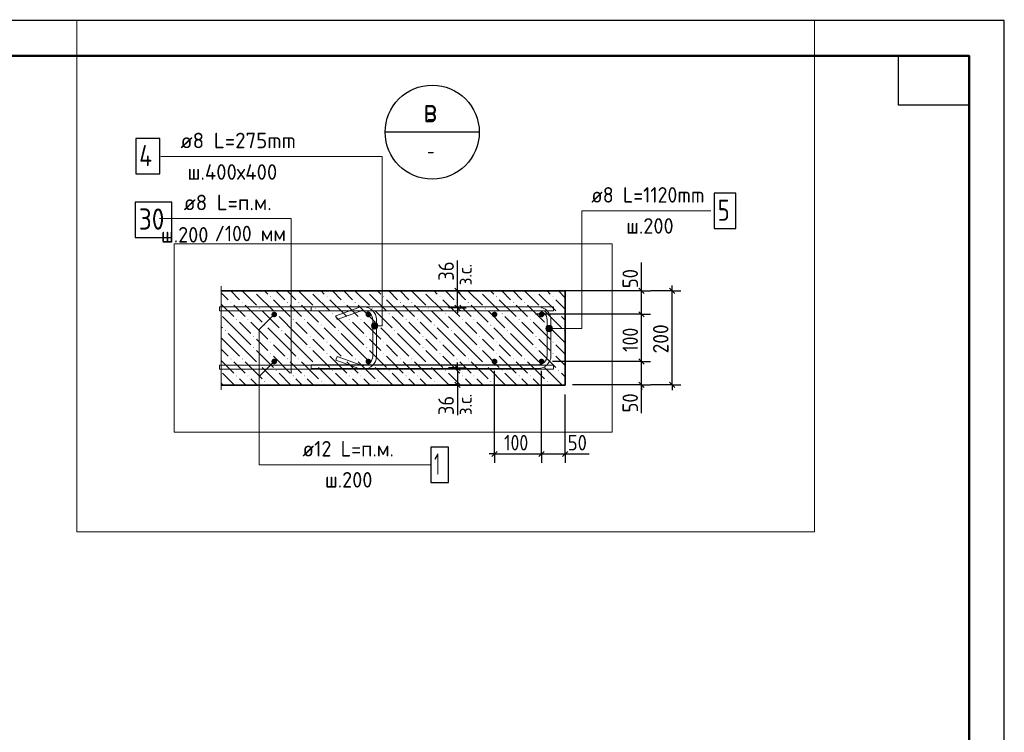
# Model space of a CAD drawing. Header units: millimetres. Extents: x 0 to 50400, y 0 to 35652.
# Tile 11 of 11: x 33667 to 50400, y 23534 to 35652. Entities that reach past the tile are written whole.
import ezdxf

# ---------------------------------------------------------------- set-up
doc = ezdxf.new("R2010")
doc.units = ezdxf.units.MM
doc.linetypes.add('______2', pattern=[324, 240, -84])
for name, color, linetype, lineweight in [('Standard', 7, 'Continuous', 25), ('ЖБ Стена верхний уровень', 7, 'Continuous', 35), ('Позиционная метка линия выноска', 7, 'Continuous', 13), ('Позиционная метка номер позиции', 7, 'Continuous', 13), ('Текст_ общее', 7, 'Continuous', 25)]:
    doc.layers.add(name, color=color, linetype=linetype, lineweight=lineweight)
doc.layers.add('Размерная выноска', color=7, linetype='Continuous')
for name, color, linetype, true_color in [('Стена ДОП П-обр. неравн', 7, 'Continuous', 0xa0a0a0), ('Стена фоновая арматура У1', 7, '______2', 0xa0a0a0), ('Стена фоновая арматура Х1', 7, '______2', 0xa0a0a0), ('Стена фоновая затяжка С-обр.', 7, '______2', 0xa0a0a0)]:
    doc.layers.add(name, color=color, linetype=linetype, true_color=true_color)
doc.styles.add('ISOCPEUR', font='txt')

msp = doc.modelspace()

# ---------------------------------------------------------------- hatches: boundary and pattern name
at = {"layer": 'ЖБ Стена верхний уровень', "linetype": 'Continuous', "lineweight": 18, "transparency": 33554687}
for points in [[(37634, 31035), (37638, 31040), (37645, 31040), (37649, 31035), (37642, 31027)], [(38594, 31035), (38598, 31040), (38605, 31040), (38609, 31035), (38602, 31027)], [(39554, 31035), (39558, 31040), (39565, 31040), (39569, 31035), (39562, 31027)], [(40514, 31035), (40518, 31040), (40525, 31040), (40529, 31035), (40522, 31027)], [(41474, 31035), (41478, 31040), (41485, 31040), (41489, 31035), (41482, 31027)], [(42434, 31035), (42438, 31040), (42445, 31040), (42449, 31035), (42442, 31027)], [(37250, 30843), (37258, 30851), (37265, 30843), (37258, 30835)], [(37442, 30843), (37450, 30851), (37457, 30843), (37450, 30835)], [(37922, 30939), (37930, 30947), (37937, 30939), (37930, 30931)], [(38210, 30843), (38218, 30851), (38225, 30843), (38218, 30835)], [(38402, 30843), (38410, 30851), (38417, 30843), (38410, 30835)], [(38882, 30939), (38890, 30947), (38897, 30939), (38890, 30931)], [(39170, 30843), (39178, 30851), (39185, 30843), (39178, 30835)], [(39362, 30843), (39370, 30851), (39377, 30843), (39370, 30835)], [(39842, 30939), (39850, 30947), (39857, 30939), (39850, 30931)], [(40130, 30843), (40138, 30851), (40145, 30843), (40138, 30835)], [(40322, 30843), (40330, 30851), (40337, 30843), (40330, 30835)], [(40802, 30939), (40810, 30947), (40817, 30939), (40810, 30931)], [(41090, 30843), (41098, 30851), (41105, 30843), (41098, 30835)], [(41282, 30843), (41290, 30851), (41297, 30843), (41290, 30835)], [(41762, 30939), (41770, 30947), (41777, 30939), (41770, 30931)], [(42050, 30843), (42058, 30851), (42065, 30843), (42058, 30835)], [(42242, 30843), (42250, 30851), (42257, 30843), (42250, 30835)], [(42722, 30939), (42730, 30947), (42737, 30939), (42730, 30931)], [(37730, 30747), (37738, 30755), (37745, 30747), (37738, 30739)], [(38018, 30651), (38026, 30659), (38033, 30651), (38026, 30643)], [(38690, 30747), (38698, 30755), (38705, 30747), (38698, 30739)], [(38978, 30651), (38986, 30659), (38993, 30651), (38986, 30643)], [(39650, 30747), (39658, 30755), (39665, 30747), (39658, 30739)], [(39938, 30651), (39946, 30659), (39953, 30651), (39946, 30643)], [(40610, 30747), (40618, 30755), (40625, 30747), (40618, 30739)], [(40898, 30651), (40906, 30659), (40913, 30651), (40906, 30643)], [(41570, 30747), (41578, 30755), (41585, 30747), (41578, 30739)], [(41858, 30651), (41866, 30659), (41873, 30651), (41866, 30643)], [(42530, 30747), (42538, 30755), (42545, 30747), (42538, 30739)], [(42818, 30651), (42826, 30659), (42833, 30651), (42826, 30643)], [(37346, 30555), (37354, 30563), (37361, 30555), (37354, 30547)], [(37538, 30555), (37546, 30563), (37553, 30555), (37546, 30547)], [(37826, 30459), (37834, 30467), (37841, 30459), (37834, 30451)], [(38306, 30555), (38314, 30563), (38321, 30555), (38314, 30547)], [(38498, 30555), (38506, 30563), (38513, 30555), (38506, 30547)], [(38786, 30459), (38794, 30467), (38801, 30459), (38794, 30451)], [(39266, 30555), (39274, 30563), (39281, 30555), (39274, 30547)], [(39458, 30555), (39466, 30563), (39473, 30555), (39466, 30547)], [(39746, 30459), (39754, 30467), (39761, 30459), (39754, 30451)], [(40226, 30555), (40234, 30563), (40241, 30555), (40234, 30547)], [(40418, 30555), (40426, 30563), (40433, 30555), (40426, 30547)], [(40706, 30459), (40714, 30467), (40721, 30459), (40714, 30451)], [(41186, 30555), (41194, 30563), (41201, 30555), (41194, 30547)], [(41378, 30555), (41386, 30563), (41393, 30555), (41386, 30547)], [(41666, 30459), (41674, 30467), (41681, 30459), (41674, 30451)], [(42146, 30555), (42154, 30563), (42161, 30555), (42154, 30547)], [(42338, 30555), (42346, 30563), (42353, 30555), (42346, 30547)], [(42626, 30459), (42634, 30467), (42641, 30459), (42634, 30451)], [(37154, 30363), (37162, 30371), (37169, 30363), (37162, 30355)], [(38114, 30363), (38122, 30371), (38129, 30363), (38122, 30355)], [(39074, 30363), (39082, 30371), (39089, 30363), (39082, 30355)], [(40034, 30363), (40042, 30371), (40049, 30363), (40042, 30355)], [(40994, 30363), (41002, 30371), (41009, 30363), (41002, 30355)], [(41954, 30363), (41962, 30371), (41969, 30363), (41962, 30355)], [(42914, 30363), (42922, 30371), (42929, 30363), (42922, 30355)], [(37634, 30267), (37642, 30275), (37649, 30267), (37642, 30259)], [(37922, 30171), (37930, 30179), (37937, 30171), (37930, 30163)], [(38594, 30267), (38602, 30275), (38609, 30267), (38602, 30259)], [(38882, 30171), (38890, 30179), (38897, 30171), (38890, 30163)], [(39554, 30267), (39562, 30275), (39569, 30267), (39562, 30259)], [(39842, 30171), (39850, 30179), (39857, 30171), (39850, 30163)], [(40514, 30267), (40522, 30275), (40529, 30267), (40522, 30259)], [(40802, 30171), (40810, 30179), (40817, 30171), (40810, 30163)], [(41474, 30267), (41482, 30275), (41489, 30267), (41482, 30259)], [(41762, 30171), (41770, 30179), (41777, 30171), (41770, 30163)], [(42434, 30267), (42442, 30275), (42449, 30267), (42442, 30259)], [(42722, 30171), (42730, 30179), (42737, 30171), (42730, 30163)], [(37634, 30075), (37642, 30083), (37649, 30075), (37642, 30067)], [(37922, 29979), (37930, 29987), (37937, 29979), (37930, 29971)], [(38594, 30075), (38602, 30083), (38609, 30075), (38602, 30067)], [(38882, 29979), (38890, 29987), (38897, 29979), (38890, 29971)], [(39554, 30075), (39562, 30083), (39569, 30075), (39562, 30067)], [(39842, 29979), (39850, 29987), (39857, 29979), (39850, 29971)], [(40514, 30075), (40522, 30083), (40529, 30075), (40522, 30067)], [(40802, 29979), (40810, 29987), (40817, 29979), (40810, 29971)], [(41474, 30075), (41482, 30083), (41489, 30075), (41482, 30067)], [(41762, 29979), (41770, 29987), (41777, 29979), (41770, 29971)], [(42434, 30075), (42442, 30083), (42449, 30075), (42442, 30067)], [(42722, 29979), (42730, 29987), (42737, 29979), (42730, 29971)], [(37250, 29883), (37258, 29891), (37265, 29883), (37258, 29875)], [(37442, 29883), (37450, 29891), (37457, 29883), (37450, 29875)], [(37730, 29787), (37738, 29795), (37745, 29787), (37738, 29779)], [(38210, 29883), (38218, 29891), (38225, 29883), (38218, 29875)], [(38402, 29883), (38410, 29891), (38417, 29883), (38410, 29875)], [(38690, 29787), (38698, 29795), (38705, 29787), (38698, 29779)], [(39170, 29883), (39178, 29891), (39185, 29883), (39178, 29875)], [(39362, 29883), (39370, 29891), (39377, 29883), (39370, 29875)], [(39650, 29787), (39658, 29795), (39665, 29787), (39658, 29779)], [(40130, 29883), (40138, 29891), (40145, 29883), (40138, 29875)], [(40322, 29883), (40330, 29891), (40337, 29883), (40330, 29875)], [(40610, 29787), (40618, 29795), (40625, 29787), (40618, 29779)], [(41090, 29883), (41098, 29891), (41105, 29883), (41098, 29875)], [(41282, 29883), (41290, 29891), (41297, 29883), (41290, 29875)], [(41570, 29787), (41578, 29795), (41585, 29787), (41578, 29779)], [(42050, 29883), (42058, 29891), (42065, 29883), (42058, 29875)], [(42242, 29883), (42250, 29891), (42257, 29883), (42250, 29875)], [(42530, 29787), (42538, 29795), (42545, 29787), (42538, 29779)], [(38018, 29691), (38026, 29699), (38033, 29691), (38026, 29683)], [(38978, 29691), (38986, 29699), (38993, 29691), (38986, 29683)], [(39938, 29691), (39946, 29699), (39953, 29691), (39946, 29683)], [(40898, 29691), (40906, 29699), (40913, 29691), (40906, 29683)], [(41858, 29691), (41866, 29699), (41873, 29691), (41866, 29683)], [(42818, 29691), (42826, 29699), (42833, 29691), (42826, 29683)], [(37346, 29595), (37354, 29603), (37361, 29595), (37354, 29587)], [(37538, 29595), (37546, 29603), (37553, 29595), (37546, 29587)], [(37826, 29499), (37834, 29507), (37841, 29499), (37834, 29491)], [(38306, 29595), (38314, 29603), (38321, 29595), (38314, 29587)], [(38498, 29595), (38506, 29603), (38513, 29595), (38506, 29587)], [(38786, 29499), (38794, 29507), (38801, 29499), (38794, 29491)], [(39266, 29595), (39274, 29603), (39281, 29595), (39274, 29587)], [(39458, 29595), (39466, 29603), (39473, 29595), (39466, 29587)], [(39746, 29499), (39754, 29507), (39761, 29499), (39754, 29491)], [(40226, 29595), (40234, 29603), (40241, 29595), (40234, 29587)], [(40418, 29595), (40426, 29603), (40433, 29595), (40426, 29587)], [(40706, 29499), (40714, 29507), (40721, 29499), (40714, 29491)], [(41186, 29595), (41194, 29603), (41201, 29595), (41194, 29587)], [(41378, 29595), (41386, 29603), (41393, 29595), (41386, 29587)], [(41666, 29499), (41674, 29507), (41681, 29499), (41674, 29491)], [(42146, 29595), (42154, 29603), (42161, 29595), (42154, 29587)], [(42338, 29595), (42346, 29603), (42353, 29595), (42346, 29587)], [(42626, 29499), (42634, 29507), (42641, 29499), (42634, 29491)]]:
    msp.add_hatch(color=7, dxfattribs=at).paths.add_polyline_path(points, flags=16)
at = {"layer": 'Позиционная метка линия выноска', "linetype": 'Continuous', "lineweight": 13, "transparency": 33554687}
for points in [[(39653, 30419), (39653, 30473), (39645, 30446)], [(39672, 30399), (39672, 30492), (39653, 30473)], [(39672, 30399), (39653, 30473), (39653, 30419)], [(39699, 30392), (39699, 30500), (39672, 30492)], [(39699, 30392), (39672, 30492), (39672, 30399)], [(39726, 30399), (39726, 30492), (39699, 30500)], [(39726, 30399), (39699, 30500), (39699, 30392)], [(39745, 30419), (39745, 30473), (39726, 30492)], [(39745, 30419), (39726, 30492), (39726, 30399)], [(39745, 30473), (39745, 30419), (39753, 30446)], [(42618, 30373), (42618, 30427), (42610, 30400)], [(42637, 30353), (42637, 30446), (42618, 30427)], [(42637, 30353), (42618, 30427), (42618, 30373)], [(42664, 30346), (42664, 30454), (42637, 30446)], [(42664, 30346), (42637, 30446), (42637, 30353)], [(42691, 30353), (42691, 30446), (42664, 30454)], [(42691, 30353), (42664, 30454), (42664, 30346)], [(42711, 30373), (42711, 30427), (42691, 30446)], [(42711, 30373), (42691, 30446), (42691, 30353)], [(42711, 30427), (42711, 30373), (42718, 30400)]]:
    msp.add_hatch(color=7, dxfattribs=at).paths.add_polyline_path(points)
at = {"layer": 'Стена фоновая арматура Х1', "linetype": 'Continuous', "lineweight": 18, "transparency": 33554687}
for points in [[(38040, 30640), (38037, 30658), (38026, 30674), (38011, 30684), (37992, 30688), (37974, 30684), (37958, 30674), (37948, 30658), (37944, 30640), (37948, 30621), (37958, 30606), (37974, 30595), (37992, 30592), (38011, 30595), (38026, 30606), (38037, 30621)], [(39640, 30640), (39637, 30658), (39626, 30674), (39611, 30684), (39592, 30688), (39574, 30684), (39558, 30674), (39548, 30658), (39544, 30640), (39548, 30621), (39558, 30606), (39574, 30595), (39592, 30592), (39611, 30595), (39626, 30606), (39637, 30621)], [(41784, 30640), (41781, 30658), (41770, 30674), (41755, 30684), (41736, 30688), (41718, 30684), (41702, 30674), (41692, 30658), (41688, 30640), (41692, 30621), (41702, 30606), (41718, 30595), (41736, 30592), (41755, 30595), (41770, 30606), (41781, 30621)], [(42584, 30640), (42581, 30658), (42570, 30674), (42555, 30684), (42536, 30688), (42518, 30684), (42502, 30674), (42492, 30658), (42488, 30640), (42492, 30621), (42502, 30606), (42518, 30595), (42536, 30592), (42555, 30595), (42570, 30606), (42581, 30621)], [(38040, 29840), (38037, 29858), (38026, 29874), (38011, 29884), (37992, 29888), (37974, 29884), (37958, 29874), (37948, 29858), (37944, 29840), (37948, 29821), (37958, 29806), (37974, 29795), (37992, 29792), (38011, 29795), (38026, 29806), (38037, 29821)], [(39640, 29840), (39637, 29858), (39626, 29874), (39611, 29884), (39592, 29888), (39574, 29884), (39558, 29874), (39548, 29858), (39544, 29840), (39548, 29821), (39558, 29806), (39574, 29795), (39592, 29792), (39611, 29795), (39626, 29806), (39637, 29821)], [(41784, 29840), (41781, 29858), (41770, 29874), (41755, 29884), (41736, 29888), (41718, 29884), (41702, 29874), (41692, 29858), (41688, 29840), (41692, 29821), (41702, 29806), (41718, 29795), (41736, 29792), (41755, 29795), (41770, 29806), (41781, 29821)], [(42584, 29840), (42581, 29858), (42570, 29874), (42555, 29884), (42536, 29888), (42518, 29884), (42502, 29874), (42492, 29858), (42488, 29840), (42492, 29821), (42502, 29806), (42518, 29795), (42536, 29792), (42555, 29795), (42570, 29806), (42581, 29821)]]:
    msp.add_hatch(color=7, dxfattribs=at).paths.add_polyline_path(points)

# ---------------------------------------------------------------- linework, layer by layer
at = {"layer": 'Standard', "color": 7, "linetype": 'Continuous', "lineweight": 35, "transparency": 33554687}
for p, q in [((49800, 33120), (49800, 24600)), ((49800, 32640), (49800, 24120))]:
    msp.add_line(p, q, dxfattribs=at)
at = {"layer": 'Standard', "color": 7, "linetype": 'Continuous', "lineweight": 50, "transparency": 33554687}
msp.add_line((49800, 32520), (49800, 27840), dxfattribs=at)
at = {"layer": 'Standard', "color": 7, "linetype": 'Continuous', "lineweight": -3, "transparency": 33554687}
for p, q in [((41106, 31042), (41106, 31132)), ((44235, 31042), (44235, 31132)), ((44753, 31042), (44753, 31132)), ((41106, 31042), (40956, 31042)), ((41106, 31042), (41256, 31042)), ((41106, 30754), (41106, 31042)), ((44235, 31042), (44085, 31042)), ((44235, 31042), (44385, 31042)), ((44235, 30642), (44235, 31042)), ((44753, 31042), (44395, 31042)), ((44753, 31042), (44603, 31042)), ((44753, 31042), (44903, 31042)), ((44753, 29442), (44753, 31042)), ((41106, 30754), (40956, 30754)), ((41106, 30754), (41256, 30754)), ((41106, 30754), (41106, 30664)), ((44235, 30642), (44085, 30642)), ((44235, 30642), (44385, 30642)), ((44235, 29842), (44235, 30642)), ((41106, 29730), (41106, 29820)), ((44235, 29842), (44085, 29842)), ((44235, 29842), (44385, 29842)), ((44235, 29442), (44235, 29842)), ((41106, 29730), (40956, 29730)), ((41106, 29730), (41256, 29730)), ((41106, 29730), (41106, 29442)), ((41106, 29442), (40956, 29442)), ((41106, 29442), (41256, 29442)), ((41106, 29442), (41106, 29352)), ((44235, 29442), (44085, 29442)), ((44235, 29442), (44385, 29442)), ((44235, 29442), (44235, 29352)), ((44753, 29442), (44395, 29442)), ((44753, 29442), (44603, 29442)), ((44753, 29442), (44903, 29442)), ((44753, 29442), (44753, 29352)), ((41736, 28267), (41736, 28417)), ((42536, 28267), (42536, 28417)), ((42936, 28267), (42936, 28417)), ((41736, 28267), (41646, 28267)), ((41736, 28267), (41736, 28117)), ((41736, 28267), (42536, 28267)), ((42536, 28267), (42536, 28117)), ((42536, 28267), (42936, 28267)), ((42936, 28267), (42936, 28117)), ((42936, 28267), (43026, 28267))]:
    msp.add_line(p, q, dxfattribs=at)
at = {"layer": 'Standard', "color": 7, "linetype": 'Continuous', "lineweight": 25, "transparency": 33554687}
for p, q in [((41151, 30997), (41061, 31087)), ((44280, 30997), (44190, 31087)), ((44798, 30997), (44708, 31087)), ((41151, 30709), (41061, 30799)), ((44280, 30597), (44190, 30687)), ((44280, 29797), (44190, 29887)), ((41061, 29775), (41151, 29685)), ((41061, 29487), (41151, 29397)), ((44280, 29397), (44190, 29487)), ((44798, 29397), (44708, 29487)), ((41691, 28222), (41781, 28312)), ((42491, 28222), (42581, 28312)), ((42891, 28222), (42981, 28312))]:
    msp.add_line(p, q, dxfattribs=at)
at = {"layer": 'Standard', "color": 7, "linetype": 'Continuous', "lineweight": 13, "transparency": 33554687}
msp.add_lwpolyline([(34636, 35652), (34636, 26942), (47173, 26942), (47173, 35652)], dxfattribs=at)
at = {"layer": 'Standard', "color": 7, "linetype": 'Continuous', "lineweight": 25, "transparency": 33554687}
for points in [[(0, 0), (50400, 0), (50400, 35640), (0, 35640), (0, 0)], [(49800, 35040), (49800, 34200), (48600, 34200), (48600, 35040), (49800, 35040)]]:
    msp.add_lwpolyline(points, close=True, dxfattribs=at)
at = {"layer": 'Standard', "color": 7, "linetype": 'Continuous', "lineweight": 50, "transparency": 33554687}
msp.add_lwpolyline([(2400, 35040), (49800, 35040), (49800, 600), (2400, 600), (2400, 35040)], close=True, dxfattribs=at)
at = {"layer": 'Standard', "color": 254, "linetype": 'Continuous', "lineweight": 18, "true_color": 0xc4c4ff, "transparency": 33554687}
msp.add_lwpolyline([(36293, 28640), (43736, 28640), (43736, 31840), (36293, 31840), (36293, 28640)], dxfattribs=at)
at = {"layer": 'Standard', "color": 7, "linetype": 'Continuous', "lineweight": -3, "transparency": 33554687}
for points in [[(44235, 31042), (44214, 31042), (44214, 31042), (42721, 31042)], [(44235, 30642), (44214, 30642), (44214, 30642), (42433, 30642)], [(44235, 29842), (44214, 29842), (44214, 29842), (44214, 29842), (44214, 29842), (42920, 29842), (42920, 29842), (42721, 29842)], [(41736, 28267), (41736, 28412), (41736, 28412), (41736, 29680)], [(42536, 28267), (42536, 28287), (42536, 28287), (42536, 29680)], [(44235, 29442), (44214, 29442), (44214, 29442), (44214, 29442), (44214, 29442), (43490, 29442), (43490, 29442), (43060, 29442)], [(42936, 28267), (42936, 28287), (42936, 28287), (42936, 29280)]]:
    msp.add_lwpolyline(points, dxfattribs=at)
at = {"layer": 'ЖБ Стена верхний уровень', "color": 7, "linetype": 'Continuous', "lineweight": 35, "transparency": 33554687}
for p, q in [((42936, 31040), (37093, 31040)), ((42936, 29440), (42936, 31040)), ((37093, 29440), (42936, 29440))]:
    msp.add_line(p, q, dxfattribs=at)
at = {"layer": 'ЖБ Стена верхний уровень', "color": 9, "linetype": 'Continuous', "lineweight": 18, "true_color": 0xc7c7c7, "transparency": 33554687}
for p, q in [((37093, 31008), (37210, 30891)), ((37253, 31040), (37402, 30891)), ((37445, 31040), (37690, 30795)), ((37690, 30987), (37978, 30699)), ((37882, 30987), (37829, 31040)), ((38021, 31040), (38170, 30891)), ((38213, 31040), (38362, 30891)), ((38405, 31040), (38650, 30795)), ((38650, 30987), (38938, 30699)), ((38842, 30987), (38789, 31040)), ((38981, 31040), (39130, 30891)), ((39173, 31040), (39322, 30891)), ((39365, 31040), (39610, 30795)), ((39610, 30987), (39898, 30699)), ((39802, 30987), (39749, 31040)), ((39941, 31040), (40090, 30891)), ((40133, 31040), (40282, 30891)), ((40325, 31040), (40570, 30795)), ((40570, 30987), (40858, 30699)), ((40762, 30987), (40709, 31040)), ((40901, 31040), (41050, 30891)), ((41093, 31040), (41242, 30891)), ((41285, 31040), (41530, 30795)), ((41530, 30987), (41818, 30699)), ((41722, 30987), (41669, 31040)), ((41861, 31040), (42010, 30891)), ((42053, 31040), (42202, 30891)), ((42245, 31040), (42490, 30795)), ((42490, 30987), (42778, 30699)), ((42682, 30987), (42629, 31040)), ((42821, 31040), (42936, 30924)), ((37093, 30816), (37306, 30603)), ((37402, 30699), (37306, 30795)), ((37498, 30795), (37786, 30507)), ((37978, 30891), (38266, 30603)), ((38362, 30699), (38266, 30795)), ((38458, 30795), (38746, 30507)), ((38938, 30891), (39226, 30603)), ((39322, 30699), (39226, 30795)), ((39418, 30795), (39706, 30507)), ((39898, 30891), (40186, 30603)), ((40282, 30699), (40186, 30795)), ((40378, 30795), (40666, 30507)), ((40858, 30891), (41146, 30603)), ((41242, 30699), (41146, 30795)), ((41338, 30795), (41626, 30507)), ((41818, 30891), (42106, 30603)), ((42202, 30699), (42106, 30795)), ((42298, 30795), (42586, 30507)), ((42778, 30891), (42936, 30732)), ((37498, 30603), (37402, 30699)), ((37786, 30699), (38074, 30411)), ((38458, 30603), (38362, 30699)), ((38746, 30699), (39034, 30411)), ((39418, 30603), (39322, 30699)), ((39706, 30699), (39994, 30411)), ((40378, 30603), (40282, 30699)), ((40666, 30699), (40954, 30411)), ((41338, 30603), (41242, 30699)), ((41626, 30699), (41914, 30411)), ((42298, 30603), (42202, 30699)), ((42586, 30699), (42874, 30411)), ((37402, 30315), (37114, 30603)), ((37402, 30507), (37594, 30315)), ((37594, 30507), (37882, 30219)), ((38362, 30315), (38074, 30603)), ((38362, 30507), (38554, 30315)), ((38554, 30507), (38842, 30219)), ((39322, 30315), (39034, 30603)), ((39322, 30507), (39514, 30315)), ((39514, 30507), (39802, 30219)), ((40282, 30315), (39994, 30603)), ((40282, 30507), (40474, 30315)), ((40474, 30507), (40762, 30219)), ((41242, 30315), (40954, 30603)), ((41242, 30507), (41434, 30315)), ((41434, 30507), (41722, 30219)), ((42202, 30315), (41914, 30603)), ((42202, 30507), (42394, 30315)), ((42394, 30507), (42682, 30219)), ((42936, 30540), (42874, 30603)), ((37093, 30432), (37114, 30411)), ((37210, 30315), (37402, 30123)), ((37402, 30315), (37594, 30123)), ((38170, 30123), (37882, 30411)), ((38170, 30315), (38362, 30123)), ((38362, 30315), (38554, 30123)), ((39130, 30123), (38842, 30411)), ((39130, 30315), (39322, 30123)), ((39322, 30315), (39514, 30123)), ((40090, 30123), (39802, 30411)), ((40090, 30315), (40282, 30123)), ((40282, 30315), (40474, 30123)), ((41050, 30123), (40762, 30411)), ((41050, 30315), (41242, 30123)), ((41242, 30315), (41434, 30123)), ((42010, 30123), (41722, 30411)), ((42010, 30315), (42202, 30123)), ((42202, 30315), (42394, 30123)), ((42936, 30156), (42682, 30411)), ((37210, 30123), (37093, 30240)), ((37210, 30123), (37402, 29931)), ((37402, 30123), (37690, 29835)), ((37786, 30123), (37690, 30219)), ((37882, 30027), (37786, 30123)), ((37978, 30123), (38170, 29931)), ((38170, 30123), (38362, 29931)), ((38362, 30123), (38650, 29835)), ((38746, 30123), (38650, 30219)), ((38842, 30027), (38746, 30123)), ((38938, 30123), (39130, 29931)), ((39130, 30123), (39322, 29931)), ((39322, 30123), (39610, 29835)), ((39706, 30123), (39610, 30219)), ((39802, 30027), (39706, 30123)), ((39898, 30123), (40090, 29931)), ((40090, 30123), (40282, 29931)), ((40282, 30123), (40570, 29835)), ((40666, 30123), (40570, 30219)), ((40762, 30027), (40666, 30123)), ((40858, 30123), (41050, 29931)), ((41050, 30123), (41242, 29931)), ((41242, 30123), (41530, 29835)), ((41626, 30123), (41530, 30219)), ((41722, 30027), (41626, 30123)), ((41818, 30123), (42010, 29931)), ((42010, 30123), (42202, 29931)), ((42202, 30123), (42490, 29835)), ((42586, 30123), (42490, 30219)), ((42682, 30027), (42586, 30123)), ((42778, 30123), (42936, 29964)), ((37093, 30048), (37210, 29931)), ((37690, 30027), (37978, 29739)), ((38650, 30027), (38938, 29739)), ((39610, 30027), (39898, 29739)), ((40570, 30027), (40858, 29739)), ((41530, 30027), (41818, 29739)), ((42490, 30027), (42778, 29739)), ((37093, 29856), (37306, 29643)), ((37402, 29739), (37306, 29835)), ((37498, 29835), (37786, 29547)), ((37978, 29931), (38266, 29643)), ((38362, 29739), (38266, 29835)), ((38458, 29835), (38746, 29547)), ((38938, 29931), (39226, 29643)), ((39322, 29739), (39226, 29835)), ((39418, 29835), (39706, 29547)), ((39898, 29931), (40186, 29643)), ((40282, 29739), (40186, 29835)), ((40378, 29835), (40666, 29547)), ((40858, 29931), (41146, 29643)), ((41242, 29739), (41146, 29835)), ((41338, 29835), (41626, 29547)), ((41818, 29931), (42106, 29643)), ((42202, 29739), (42106, 29835)), ((42298, 29835), (42586, 29547)), ((42778, 29931), (42936, 29772)), ((37317, 29440), (37114, 29643)), ((37498, 29643), (37402, 29739)), ((37786, 29739), (38074, 29451)), ((38277, 29440), (38074, 29643)), ((38458, 29643), (38362, 29739)), ((38746, 29739), (39034, 29451)), ((39237, 29440), (39034, 29643)), ((39418, 29643), (39322, 29739)), ((39706, 29739), (39994, 29451)), ((40197, 29440), (39994, 29643)), ((40378, 29643), (40282, 29739)), ((40666, 29739), (40954, 29451)), ((41157, 29440), (40954, 29643)), ((41338, 29643), (41242, 29739)), ((41626, 29739), (41914, 29451)), ((42117, 29440), (41914, 29643)), ((42298, 29643), (42202, 29739)), ((42586, 29739), (42874, 29451)), ((42936, 29580), (42874, 29643)), ((37093, 29472), (37114, 29451)), ((37402, 29547), (37509, 29440)), ((37594, 29547), (37701, 29440)), ((37893, 29440), (37882, 29451)), ((38362, 29547), (38469, 29440)), ((38554, 29547), (38661, 29440)), ((38853, 29440), (38842, 29451)), ((39322, 29547), (39429, 29440)), ((39514, 29547), (39621, 29440)), ((39813, 29440), (39802, 29451)), ((40282, 29547), (40389, 29440)), ((40474, 29547), (40581, 29440)), ((40773, 29440), (40762, 29451)), ((41242, 29547), (41349, 29440)), ((41434, 29547), (41541, 29440)), ((41733, 29440), (41722, 29451)), ((42202, 29547), (42309, 29440)), ((42394, 29547), (42501, 29440)), ((42693, 29440), (42682, 29451))]:
    msp.add_line(p, q, dxfattribs=at)
at = {"layer": 'Позиционная метка линия выноска', "color": 7, "linetype": 'Continuous', "lineweight": 13, "transparency": 33554687}
for p, q in [((37738, 30385), (37992, 30640)), ((39699, 30500), (39699, 30500)), ((37738, 30385), (37738, 29585)), ((39645, 30446), (39645, 30446)), ((39699, 30392), (39699, 30392)), ((39753, 30446), (39753, 30446)), ((42610, 30400), (42610, 30400)), ((42664, 30454), (42664, 30454)), ((42664, 30346), (42664, 30346)), ((42718, 30400), (42718, 30400)), ((37992, 29840), (37738, 29585)), ((37738, 29585), (37738, 28084)), ((37738, 28084), (40652, 28084))]:
    msp.add_line(p, q, dxfattribs=at)
for points in [[(36068, 33326), (39828, 33326), (39828, 30446), (39699, 30446)], [(45412, 32400), (43220, 32400), (43220, 30400), (42664, 30400)], [(38278, 29634), (38278, 32271), (36040, 32271)]]:
    msp.add_lwpolyline(points, dxfattribs=at)
for centre in [(39699, 30446), (42664, 30400)]:
    msp.add_circle(centre, 54, dxfattribs=at)
at = {"layer": 'Размерная выноска', "color": 7, "linetype": 'Continuous', "lineweight": -3, "transparency": 33554687}
for p, q in [((41106, 31042), (41106, 31558)), ((44235, 31042), (44235, 31522)), ((41106, 29442), (41106, 28925)), ((44235, 28962), (44235, 29442)), ((42936, 28267), (43344, 28267))]:
    msp.add_line(p, q, dxfattribs=at)
at = {"layer": 'Размерная выноска', "color": 7, "linetype": 'Continuous', "lineweight": 13, "transparency": 33554687}
msp.add_line((37093, 29360), (37093, 31120), dxfattribs=at)
at = {"layer": 'Стена ДОП П-обр. неравн', "color": 7, "linetype": 'Continuous', "lineweight": 25, "transparency": 33554687}
msp.add_lwpolyline([(45468, 32100), (45840, 32100), (45840, 32700), (45468, 32700), (45468, 32100)], dxfattribs=at)
at = {"layer": 'Стена ДОП П-обр. неравн', "color": 38, "linetype": 'Continuous', "lineweight": 13, "true_color": 0x5f1e0f, "transparency": 33554687}
msp.add_lwpolyline([(38618, 29784), (42478, 29784), (42507, 29788), (42537, 29797), (42563, 29812), (42585, 29831), (42604, 29852), (42619, 29879), (42628, 29909), (42632, 29937), (42632, 30550), (42628, 30579), (42619, 30608), (42604, 30635), (42585, 30657), (42563, 30675), (42537, 30690), (42507, 30700), (42478, 30704), (38618, 30704), (38618, 30768), (42483, 30768), (42522, 30762), (42563, 30749), (42600, 30728), (42631, 30702), (42656, 30671), (42677, 30634), (42691, 30593), (42696, 30554), (42696, 29933), (42691, 29894), (42677, 29853), (42656, 29816), (42631, 29785), (42600, 29759), (42563, 29738), (42522, 29725), (42483, 29720), (38618, 29720), (38618, 29784)], dxfattribs=at)
at = {"layer": 'Стена фоновая арматура У1', "color": 7, "linetype": 'Continuous', "lineweight": 25, "transparency": 33554687}
msp.add_lwpolyline([(35631, 31950), (36255, 31950), (36255, 32550), (35631, 32550), (35631, 31950)], dxfattribs=at)
at = {"layer": 'Стена фоновая арматура У1', "color": 7, "linetype": 'Continuous', "lineweight": 13, "transparency": 33554687}
for points in [[(42736, 30704), (37061, 30704), (37061, 30768), (42736, 30768), (42736, 30704)], [(42736, 29712), (37061, 29712), (37061, 29776), (42736, 29776), (42736, 29712)]]:
    msp.add_lwpolyline(points, dxfattribs=at)
at = {"layer": 'Стена фоновая арматура Х1', "color": 7, "linetype": 'Continuous', "lineweight": 25, "transparency": 33554687}
msp.add_lwpolyline([(40652, 27784), (40952, 27784), (40952, 28384), (40652, 28384), (40652, 27784)], dxfattribs=at)
at = {"layer": 'Стена фоновая затяжка С-обр.', "color": 7, "linetype": 'Continuous', "lineweight": 25, "transparency": 33554687}
msp.add_lwpolyline([(35638, 33030), (36046, 33030), (36046, 33630), (35638, 33630), (35638, 33030)], dxfattribs=at)
at = {"layer": 'Стена фоновая затяжка С-обр.', "color": 98, "linetype": 'Continuous', "lineweight": 13, "true_color": 0x005000, "transparency": 33554687}
msp.add_lwpolyline([(39061, 29924), (39454, 29781), (39460, 29779), (39466, 29777), (39473, 29775), (39479, 29774), (39486, 29773), (39492, 29772), (39499, 29772), (39506, 29772), (39513, 29772), (39542, 29776), (39571, 29785), (39598, 29800), (39620, 29819), (39638, 29840), (39653, 29867), (39663, 29897), (39667, 29925), (39667, 30554), (39663, 30583), (39653, 30612), (39638, 30639), (39620, 30661), (39598, 30679), (39571, 30694), (39542, 30704), (39513, 30708), (39506, 30708), (39499, 30707), (39492, 30707), (39486, 30706), (39479, 30705), (39473, 30704), (39466, 30702), (39460, 30701), (39454, 30698), (39061, 30556), (39039, 30616), (39433, 30759), (39441, 30762), (39450, 30764), (39459, 30766), (39468, 30768), (39477, 30770), (39486, 30771), (39496, 30771), (39505, 30772), (39518, 30772), (39557, 30766), (39597, 30753), (39635, 30732), (39665, 30706), (39691, 30675), (39712, 30638), (39726, 30597), (39731, 30558), (39731, 29921), (39726, 29882), (39712, 29841), (39691, 29804), (39665, 29773), (39635, 29747), (39597, 29726), (39557, 29713), (39518, 29708), (39505, 29708), (39496, 29708), (39486, 29709), (39477, 29710), (39468, 29711), (39459, 29713), (39450, 29715), (39441, 29717), (39433, 29720), (39039, 29863), (39061, 29924)], dxfattribs=at)
at = {"layer": 'Текст_ общее', "color": 7, "linetype": 'Continuous', "lineweight": -3, "transparency": 33554687}
msp.add_line((41477, 33739), (39877, 33739), dxfattribs=at)
msp.add_circle((40677, 33739), 800, dxfattribs=at)

# ---------------------------------------------------------------- texts
at = {"layer": 'Standard', "color": 7, "linetype": 'Continuous', "lineweight": 25, "transparency": 33554687, "char_height": 264, "attachment_point": 7, "style": 'ISOCPEUR'}
for s, insert, width in [('\\W0.97;ш.400х400', (36517, 32930), 1789.98), ('\\W0.83;100', (41899, 28327), 610.29), ('\\W0.87;50', (42981, 28327), 484.72)]:
    msp.add_mtext(s, dxfattribs=dict(at, insert=insert, width=width))
at = {"layer": 'Standard', "color": 7, "linetype": 'Continuous', "lineweight": 25, "transparency": 33554687, "char_height": 264, "attachment_point": 7, "rotation": 90, "style": 'ISOCPEUR'}
for s, insert, width in [('\\W0.87;36', (41046, 31213), 484.71), ('\\W0.87;50', (44175, 31087), 484.72), ('\\W0.83;100', (44175, 30004), 610.29), ('\\W0.91;200', (44693, 29978), 674.38), ('\\W0.87;50', (44175, 28973), 484.71), ('\\W0.87;36', (41046, 28927), 484.71)]:
    msp.add_mtext(s, dxfattribs=dict(at, insert=insert, width=width))
at = {"layer": 'Standard', "color": 7, "linetype": 'Continuous', "lineweight": 18, "transparency": 33554687, "char_height": 240, "attachment_point": 7, "rotation": 90, "style": 'ISOCPEUR'}
for insert, width in [((41350, 31136), 551.93), ((41350, 28928), 551.95)]:
    msp.add_mtext('\\W0.90;з.с.', dxfattribs=dict(at, insert=insert, width=width))
at = {"layer": 'Позиционная метка номер позиции', "color": 7, "linetype": 'Continuous', "lineweight": 25, "transparency": 33554687, "insert": (36980, 31884), "char_height": 264, "width": 1388.4, "attachment_point": 7, "style": 'ISOCPEUR'}
msp.add_mtext('\\W0.92;/100 мм', dxfattribs=at)
at = {"layer": 'Стена ДОП П-обр. неравн', "color": 7, "linetype": 'Continuous', "lineweight": 13, "transparency": 33554687, "attachment_point": 7, "style": 'ISOCPEUR'}
for s, insert, char_height, width in [('\\W0.93;ø8 L=1120mm ', (43380, 32541), 264, 2339.97), ('\\W0.78;5', (45528, 32232), 360, 391.69), ('\\W0.95;ш.200 ', (43974, 32013), 264, 1154.56)]:
    msp.add_mtext(s, dxfattribs=dict(at, insert=insert, char_height=char_height, width=width))
at = {"layer": 'Стена фоновая арматура У1', "color": 7, "linetype": 'Continuous', "lineweight": 13, "transparency": 33554687, "attachment_point": 7, "style": 'ISOCPEUR'}
for s, insert, char_height, width in [('\\W0.97;ø8 L=п.м. ', (36455, 32412), 264, 1790.24), ('\\W0.87;30', (35691, 32082), 360, 660.97), ('\\W0.95;ш.200 ', (36068, 31862), 264, 1154.56)]:
    msp.add_mtext(s, dxfattribs=dict(at, insert=insert, char_height=char_height, width=width))
at = {"layer": 'Стена фоновая арматура Х1', "color": 7, "linetype": 'Continuous', "lineweight": 13, "transparency": 33554687, "attachment_point": 7, "style": 'ISOCPEUR'}
for s, insert, char_height, width in [('\\W0.94;ø12 L=п.м. ', (38472, 28224), 264, 1918.97), ('\\W0.56;1', (40712, 27916), 360, 280), ('\\W0.95;ш.200 ', (38855, 27696), 264, 1154.56)]:
    msp.add_mtext(s, dxfattribs=dict(at, insert=insert, char_height=char_height, width=width))
at = {"layer": 'Стена фоновая затяжка С-обр.', "color": 7, "linetype": 'Continuous', "lineweight": 13, "transparency": 33554687, "attachment_point": 7, "style": 'ISOCPEUR'}
for s, insert, char_height, width in [('\\W0.98;ø8 L=275mm ', (36399, 33466), 264, 2266.23), ('\\W0.80;4', (35698, 33162), 360, 431.81)]:
    msp.add_mtext(s, dxfattribs=dict(at, insert=insert, char_height=char_height, width=width))
at = {"layer": 'Текст_ общее', "color": 7, "linetype": 'Continuous', "lineweight": 35, "transparency": 33554687, "insert": (40530, 33907), "char_height": 420, "width": 456.96, "attachment_point": 7, "style": 'ISOCPEUR'}
msp.add_mtext('\\W0.78;в', dxfattribs=at)
at = {"layer": 'Текст_ общее', "color": 7, "linetype": 'Continuous', "lineweight": 18, "transparency": 33554687, "char_height": 240, "width": 261.12, "attachment_point": 7, "style": 'ISOCPEUR'}
for insert in [(40591, 33857), (40591, 33297)]:
    msp.add_mtext('\\W0.78;-', dxfattribs=dict(at, insert=insert))

doc.saveas('drawing.dxf')
